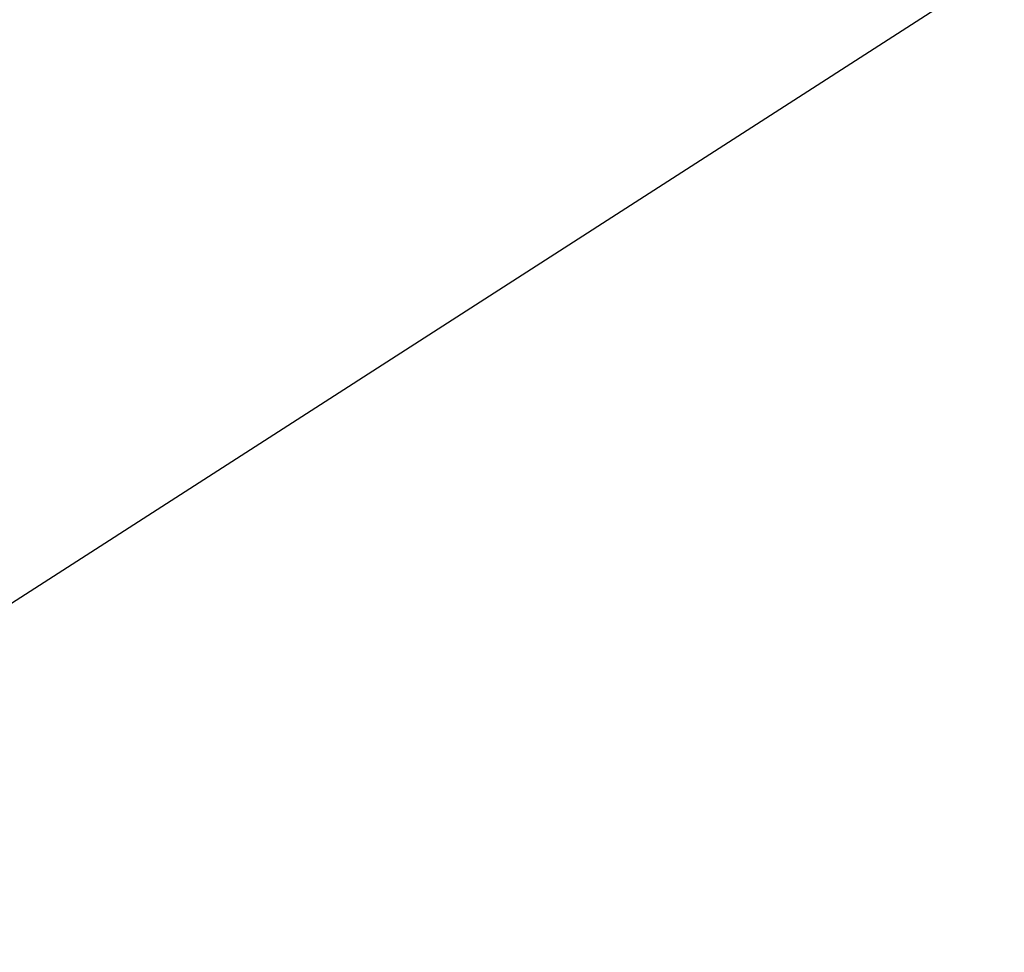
# Model space of a CAD drawing. Extents: x 0 to 363660, y 0 to 4201329.
# Tile 185 of 256: x 360273.7974 to 360273.8446, y 4200440.3209 to 4200440.3656. Entities that reach past the tile are written whole.
import ezdxf

# ---------------------------------------------------------------- set-up
doc = ezdxf.new("R2010")
doc.units = 0
doc.header["$LTSCALE"] = 0.5
doc.header["$MEASUREMENT"] = 0
doc.linetypes.add('CONTI', pattern=[0])
doc.layers.add('GORIZDEFAULT', color=32, linetype='CONTI')

# ---------------------------------------------------------------- blocks, each defined once
blk = doc.blocks.new('gergrgrre')
at = {"layer": 'GORIZDEFAULT', "color": 32}
blk.add_polyline3d([(360273.714626, 4200440.284632, 542.5), (360274.78, 4200440.970001, 542.5), (360276.3, 4200441.949997, 542.5), (360277.71, 4200442.860001, 542.5), (360278.91, 4200443.639999, 542.5), (360281.88, 4200445.830002, 542.5), (360282.01, 4200445.980003, 542.5), (360282.16, 4200446.190002, 542.5), (360282.38, 4200446.480003, 542.5), (360282.67, 4200446.919998, 542.5), (360283.06, 4200447.529999, 542.5), (360283.57, 4200448.360001, 542.5), (360284.23, 4200449.449997, 542.5), (360285.04, 4200450.830002, 542.5), (360285.99, 4200452.449997, 542.5), (360287.04, 4200454.269997, 542.5), (360288.15, 4200456.239998, 542.5), (360289.29, 4200458.300003, 542.5), (360290.42, 4200460.400002, 542.5), (360291.51, 4200462.489998, 542.5), (360292.52, 4200464.519997, 542.5), (360293.46, 4200466.480003, 542.5), (360294.29, 4200468.339996, 542.5), (360295.02, 4200470.099998, 542.5)], dxfattribs=at)
blk.add_polyline3d([(360273.714626, 4200440.284632, 542.5), (360274.78, 4200440.970001, 542.5), (360276.3, 4200441.949997, 542.5), (360277.71, 4200442.860001, 542.5), (360278.91, 4200443.639999, 542.5), (360281.88, 4200445.830002, 542.5), (360282.01, 4200445.980003, 542.5), (360282.16, 4200446.190002, 542.5), (360282.38, 4200446.480003, 542.5), (360282.67, 4200446.919998, 542.5), (360283.06, 4200447.529999, 542.5), (360283.57, 4200448.360001, 542.5), (360284.23, 4200449.449997, 542.5), (360285.04, 4200450.830002, 542.5), (360285.99, 4200452.449997, 542.5), (360287.04, 4200454.269997, 542.5), (360288.15, 4200456.239998, 542.5), (360289.29, 4200458.300003, 542.5), (360290.42, 4200460.400002, 542.5), (360291.51, 4200462.489998, 542.5), (360292.52, 4200464.519997, 542.5), (360293.46, 4200466.480003, 542.5), (360294.29, 4200468.339996, 542.5), (360295.02, 4200470.099998, 542.5)], dxfattribs=at)
blk.add_polyline3d([(360273.714626, 4200440.284632, 542.5), (360274.78, 4200440.970001, 542.5), (360276.3, 4200441.949997, 542.5), (360277.71, 4200442.860001, 542.5), (360278.91, 4200443.639999, 542.5), (360281.88, 4200445.830002, 542.5), (360282.01, 4200445.980003, 542.5), (360282.16, 4200446.190002, 542.5), (360282.38, 4200446.480003, 542.5), (360282.67, 4200446.919998, 542.5), (360283.06, 4200447.529999, 542.5), (360283.57, 4200448.360001, 542.5), (360284.23, 4200449.449997, 542.5), (360285.04, 4200450.830002, 542.5), (360285.99, 4200452.449997, 542.5), (360287.04, 4200454.269997, 542.5), (360288.15, 4200456.239998, 542.5), (360289.29, 4200458.300003, 542.5), (360290.42, 4200460.400002, 542.5), (360291.51, 4200462.489998, 542.5), (360292.52, 4200464.519997, 542.5), (360293.46, 4200466.480003, 542.5), (360294.29, 4200468.339996, 542.5), (360295.02, 4200470.099998, 542.5)], dxfattribs=at)
blk.add_polyline3d([(360273.714626, 4200440.284632, 542.5), (360274.78, 4200440.970001, 542.5), (360276.3, 4200441.949997, 542.5), (360277.71, 4200442.860001, 542.5), (360278.91, 4200443.639999, 542.5), (360281.88, 4200445.830002, 542.5), (360282.01, 4200445.980003, 542.5), (360282.16, 4200446.190002, 542.5), (360282.38, 4200446.480003, 542.5), (360282.67, 4200446.919998, 542.5), (360283.06, 4200447.529999, 542.5), (360283.57, 4200448.360001, 542.5), (360284.23, 4200449.449997, 542.5), (360285.04, 4200450.830002, 542.5), (360285.99, 4200452.449997, 542.5), (360287.04, 4200454.269997, 542.5), (360288.15, 4200456.239998, 542.5), (360289.29, 4200458.300003, 542.5), (360290.42, 4200460.400002, 542.5), (360291.51, 4200462.489998, 542.5), (360292.52, 4200464.519997, 542.5), (360293.46, 4200466.480003, 542.5), (360294.29, 4200468.339996, 542.5), (360295.02, 4200470.099998, 542.5)], dxfattribs=at)
blk.add_polyline3d([(360273.714626, 4200440.284632, 542.5), (360274.78, 4200440.970001, 542.5), (360276.3, 4200441.949997, 542.5), (360277.71, 4200442.860001, 542.5), (360278.91, 4200443.639999, 542.5), (360281.88, 4200445.830002, 542.5), (360282.01, 4200445.980003, 542.5), (360282.16, 4200446.190002, 542.5), (360282.38, 4200446.480003, 542.5), (360282.67, 4200446.919998, 542.5), (360283.06, 4200447.529999, 542.5), (360283.57, 4200448.360001, 542.5), (360284.23, 4200449.449997, 542.5), (360285.04, 4200450.830002, 542.5), (360285.99, 4200452.449997, 542.5), (360287.04, 4200454.269997, 542.5), (360288.15, 4200456.239998, 542.5), (360289.29, 4200458.300003, 542.5), (360290.42, 4200460.400002, 542.5), (360291.51, 4200462.489998, 542.5), (360292.52, 4200464.519997, 542.5), (360293.46, 4200466.480003, 542.5), (360294.29, 4200468.339996, 542.5), (360295.02, 4200470.099998, 542.5)], dxfattribs=at)
blk.add_polyline3d([(360273.714626, 4200440.284632, 542.5), (360274.78, 4200440.970001, 542.5), (360276.3, 4200441.949997, 542.5), (360277.71, 4200442.860001, 542.5), (360278.91, 4200443.639999, 542.5), (360281.88, 4200445.830002, 542.5), (360282.01, 4200445.980003, 542.5), (360282.16, 4200446.190002, 542.5), (360282.38, 4200446.480003, 542.5), (360282.67, 4200446.919998, 542.5), (360283.06, 4200447.529999, 542.5), (360283.57, 4200448.360001, 542.5), (360284.23, 4200449.449997, 542.5), (360285.04, 4200450.830002, 542.5), (360285.99, 4200452.449997, 542.5), (360287.04, 4200454.269997, 542.5), (360288.15, 4200456.239998, 542.5), (360289.29, 4200458.300003, 542.5), (360290.42, 4200460.400002, 542.5), (360291.51, 4200462.489998, 542.5), (360292.52, 4200464.519997, 542.5), (360293.46, 4200466.480003, 542.5), (360294.29, 4200468.339996, 542.5), (360295.02, 4200470.099998, 542.5)], dxfattribs=at)
blk.add_polyline3d([(360273.714626, 4200440.284632, 542.5), (360274.78, 4200440.970001, 542.5), (360276.3, 4200441.949997, 542.5), (360277.71, 4200442.860001, 542.5), (360278.91, 4200443.639999, 542.5), (360281.88, 4200445.830002, 542.5), (360282.01, 4200445.980003, 542.5), (360282.16, 4200446.190002, 542.5), (360282.38, 4200446.480003, 542.5), (360282.67, 4200446.919998, 542.5), (360283.06, 4200447.529999, 542.5), (360283.57, 4200448.360001, 542.5), (360284.23, 4200449.449997, 542.5), (360285.04, 4200450.830002, 542.5), (360285.99, 4200452.449997, 542.5), (360287.04, 4200454.269997, 542.5), (360288.15, 4200456.239998, 542.5), (360289.29, 4200458.300003, 542.5), (360290.42, 4200460.400002, 542.5), (360291.51, 4200462.489998, 542.5), (360292.52, 4200464.519997, 542.5), (360293.46, 4200466.480003, 542.5), (360294.29, 4200468.339996, 542.5), (360295.02, 4200470.099998, 542.5)], dxfattribs=at)
blk.add_polyline3d([(360273.714626, 4200440.284632, 542.5), (360274.78, 4200440.970001, 542.5), (360276.3, 4200441.949997, 542.5), (360277.71, 4200442.860001, 542.5), (360278.91, 4200443.639999, 542.5), (360281.88, 4200445.830002, 542.5), (360282.01, 4200445.980003, 542.5), (360282.16, 4200446.190002, 542.5), (360282.38, 4200446.480003, 542.5), (360282.67, 4200446.919998, 542.5), (360283.06, 4200447.529999, 542.5), (360283.57, 4200448.360001, 542.5), (360284.23, 4200449.449997, 542.5), (360285.04, 4200450.830002, 542.5), (360285.99, 4200452.449997, 542.5), (360287.04, 4200454.269997, 542.5), (360288.15, 4200456.239998, 542.5), (360289.29, 4200458.300003, 542.5), (360290.42, 4200460.400002, 542.5), (360291.51, 4200462.489998, 542.5), (360292.52, 4200464.519997, 542.5), (360293.46, 4200466.480003, 542.5), (360294.29, 4200468.339996, 542.5), (360295.02, 4200470.099998, 542.5)], dxfattribs=at)
blk.add_polyline3d([(360273.714626, 4200440.284632, 542.5), (360274.78, 4200440.970001, 542.5), (360276.3, 4200441.949997, 542.5), (360277.71, 4200442.860001, 542.5), (360278.91, 4200443.639999, 542.5), (360281.88, 4200445.830002, 542.5), (360282.01, 4200445.980003, 542.5), (360282.16, 4200446.190002, 542.5), (360282.38, 4200446.480003, 542.5), (360282.67, 4200446.919998, 542.5), (360283.06, 4200447.529999, 542.5), (360283.57, 4200448.360001, 542.5), (360284.23, 4200449.449997, 542.5), (360285.04, 4200450.830002, 542.5), (360285.99, 4200452.449997, 542.5), (360287.04, 4200454.269997, 542.5), (360288.15, 4200456.239998, 542.5), (360289.29, 4200458.300003, 542.5), (360290.42, 4200460.400002, 542.5), (360291.51, 4200462.489998, 542.5), (360292.52, 4200464.519997, 542.5), (360293.46, 4200466.480003, 542.5), (360294.29, 4200468.339996, 542.5), (360295.02, 4200470.099998, 542.5)], dxfattribs=at)
blk.add_polyline3d([(360273.714626, 4200440.284632, 542.5), (360274.78, 4200440.970001, 542.5), (360276.3, 4200441.949997, 542.5), (360277.71, 4200442.860001, 542.5), (360278.91, 4200443.639999, 542.5), (360281.88, 4200445.830002, 542.5), (360282.01, 4200445.980003, 542.5), (360282.16, 4200446.190002, 542.5), (360282.38, 4200446.480003, 542.5), (360282.67, 4200446.919998, 542.5), (360283.06, 4200447.529999, 542.5), (360283.57, 4200448.360001, 542.5), (360284.23, 4200449.449997, 542.5), (360285.04, 4200450.830002, 542.5), (360285.99, 4200452.449997, 542.5), (360287.04, 4200454.269997, 542.5), (360288.15, 4200456.239998, 542.5), (360289.29, 4200458.300003, 542.5), (360290.42, 4200460.400002, 542.5), (360291.51, 4200462.489998, 542.5), (360292.52, 4200464.519997, 542.5), (360293.46, 4200466.480003, 542.5), (360294.29, 4200468.339996, 542.5), (360295.02, 4200470.099998, 542.5)], dxfattribs=at)
blk.add_polyline3d([(360273.714626, 4200440.284632, 542.5), (360274.78, 4200440.970001, 542.5), (360276.3, 4200441.949997, 542.5), (360277.71, 4200442.860001, 542.5), (360278.91, 4200443.639999, 542.5), (360281.88, 4200445.830002, 542.5), (360282.01, 4200445.980003, 542.5), (360282.16, 4200446.190002, 542.5), (360282.38, 4200446.480003, 542.5), (360282.67, 4200446.919998, 542.5), (360283.06, 4200447.529999, 542.5), (360283.57, 4200448.360001, 542.5), (360284.23, 4200449.449997, 542.5), (360285.04, 4200450.830002, 542.5), (360285.99, 4200452.449997, 542.5), (360287.04, 4200454.269997, 542.5), (360288.15, 4200456.239998, 542.5), (360289.29, 4200458.300003, 542.5), (360290.42, 4200460.400002, 542.5), (360291.51, 4200462.489998, 542.5), (360292.52, 4200464.519997, 542.5), (360293.46, 4200466.480003, 542.5), (360294.29, 4200468.339996, 542.5), (360295.02, 4200470.099998, 542.5)], dxfattribs=at)
blk.add_polyline3d([(360273.714626, 4200440.284632, 542.5), (360274.78, 4200440.970001, 542.5), (360276.3, 4200441.949997, 542.5), (360277.71, 4200442.860001, 542.5), (360278.91, 4200443.639999, 542.5), (360281.88, 4200445.830002, 542.5), (360282.01, 4200445.980003, 542.5), (360282.16, 4200446.190002, 542.5), (360282.38, 4200446.480003, 542.5), (360282.67, 4200446.919998, 542.5), (360283.06, 4200447.529999, 542.5), (360283.57, 4200448.360001, 542.5), (360284.23, 4200449.449997, 542.5), (360285.04, 4200450.830002, 542.5), (360285.99, 4200452.449997, 542.5), (360287.04, 4200454.269997, 542.5), (360288.15, 4200456.239998, 542.5), (360289.29, 4200458.300003, 542.5), (360290.42, 4200460.400002, 542.5), (360291.51, 4200462.489998, 542.5), (360292.52, 4200464.519997, 542.5), (360293.46, 4200466.480003, 542.5), (360294.29, 4200468.339996, 542.5), (360295.02, 4200470.099998, 542.5)], dxfattribs=at)
blk.add_polyline3d([(360273.714626, 4200440.284632, 542.5), (360274.78, 4200440.970001, 542.5), (360276.3, 4200441.949997, 542.5), (360277.71, 4200442.860001, 542.5), (360278.91, 4200443.639999, 542.5), (360281.88, 4200445.830002, 542.5), (360282.01, 4200445.980003, 542.5), (360282.16, 4200446.190002, 542.5), (360282.38, 4200446.480003, 542.5), (360282.67, 4200446.919998, 542.5), (360283.06, 4200447.529999, 542.5), (360283.57, 4200448.360001, 542.5), (360284.23, 4200449.449997, 542.5), (360285.04, 4200450.830002, 542.5), (360285.99, 4200452.449997, 542.5), (360287.04, 4200454.269997, 542.5), (360288.15, 4200456.239998, 542.5), (360289.29, 4200458.300003, 542.5), (360290.42, 4200460.400002, 542.5), (360291.51, 4200462.489998, 542.5), (360292.52, 4200464.519997, 542.5), (360293.46, 4200466.480003, 542.5), (360294.29, 4200468.339996, 542.5), (360295.02, 4200470.099998, 542.5)], dxfattribs=at)
blk.add_polyline3d([(360273.714626, 4200440.284632, 542.5), (360274.78, 4200440.970001, 542.5), (360276.3, 4200441.949997, 542.5), (360277.71, 4200442.860001, 542.5), (360278.91, 4200443.639999, 542.5), (360281.88, 4200445.830002, 542.5), (360282.01, 4200445.980003, 542.5), (360282.16, 4200446.190002, 542.5), (360282.38, 4200446.480003, 542.5), (360282.67, 4200446.919998, 542.5), (360283.06, 4200447.529999, 542.5), (360283.57, 4200448.360001, 542.5), (360284.23, 4200449.449997, 542.5), (360285.04, 4200450.830002, 542.5), (360285.99, 4200452.449997, 542.5), (360287.04, 4200454.269997, 542.5), (360288.15, 4200456.239998, 542.5), (360289.29, 4200458.300003, 542.5), (360290.42, 4200460.400002, 542.5), (360291.51, 4200462.489998, 542.5), (360292.52, 4200464.519997, 542.5), (360293.46, 4200466.480003, 542.5), (360294.29, 4200468.339996, 542.5), (360295.02, 4200470.099998, 542.5)], dxfattribs=at)
blk.add_polyline3d([(360273.714626, 4200440.284632, 542.5), (360274.78, 4200440.970001, 542.5), (360276.3, 4200441.949997, 542.5), (360277.71, 4200442.860001, 542.5), (360278.91, 4200443.639999, 542.5), (360281.88, 4200445.830002, 542.5), (360282.01, 4200445.980003, 542.5), (360282.16, 4200446.190002, 542.5), (360282.38, 4200446.480003, 542.5), (360282.67, 4200446.919998, 542.5), (360283.06, 4200447.529999, 542.5), (360283.57, 4200448.360001, 542.5), (360284.23, 4200449.449997, 542.5), (360285.04, 4200450.830002, 542.5), (360285.99, 4200452.449997, 542.5), (360287.04, 4200454.269997, 542.5), (360288.15, 4200456.239998, 542.5), (360289.29, 4200458.300003, 542.5), (360290.42, 4200460.400002, 542.5), (360291.51, 4200462.489998, 542.5), (360292.52, 4200464.519997, 542.5), (360293.46, 4200466.480003, 542.5), (360294.29, 4200468.339996, 542.5), (360295.02, 4200470.099998, 542.5)], dxfattribs=at)
blk.add_polyline3d([(360273.714626, 4200440.284632, 542.5), (360274.78, 4200440.970001, 542.5), (360276.3, 4200441.949997, 542.5), (360277.71, 4200442.860001, 542.5), (360278.91, 4200443.639999, 542.5), (360281.88, 4200445.830002, 542.5), (360282.01, 4200445.980003, 542.5), (360282.16, 4200446.190002, 542.5), (360282.38, 4200446.480003, 542.5), (360282.67, 4200446.919998, 542.5), (360283.06, 4200447.529999, 542.5), (360283.57, 4200448.360001, 542.5), (360284.23, 4200449.449997, 542.5), (360285.04, 4200450.830002, 542.5), (360285.99, 4200452.449997, 542.5), (360287.04, 4200454.269997, 542.5), (360288.15, 4200456.239998, 542.5), (360289.29, 4200458.300003, 542.5), (360290.42, 4200460.400002, 542.5), (360291.51, 4200462.489998, 542.5), (360292.52, 4200464.519997, 542.5), (360293.46, 4200466.480003, 542.5), (360294.29, 4200468.339996, 542.5), (360295.02, 4200470.099998, 542.5)], dxfattribs=at)
blk.add_polyline3d([(360273.714626, 4200440.284632, 542.5), (360274.78, 4200440.970001, 542.5), (360276.3, 4200441.949997, 542.5), (360277.71, 4200442.860001, 542.5), (360278.91, 4200443.639999, 542.5), (360281.88, 4200445.830002, 542.5), (360282.01, 4200445.980003, 542.5), (360282.16, 4200446.190002, 542.5), (360282.38, 4200446.480003, 542.5), (360282.67, 4200446.919998, 542.5), (360283.06, 4200447.529999, 542.5), (360283.57, 4200448.360001, 542.5), (360284.23, 4200449.449997, 542.5), (360285.04, 4200450.830002, 542.5), (360285.99, 4200452.449997, 542.5), (360287.04, 4200454.269997, 542.5), (360288.15, 4200456.239998, 542.5), (360289.29, 4200458.300003, 542.5), (360290.42, 4200460.400002, 542.5), (360291.51, 4200462.489998, 542.5), (360292.52, 4200464.519997, 542.5), (360293.46, 4200466.480003, 542.5), (360294.29, 4200468.339996, 542.5), (360295.02, 4200470.099998, 542.5)], dxfattribs=at)
blk.add_polyline3d([(360273.714626, 4200440.284632, 542.5), (360274.78, 4200440.970001, 542.5), (360276.3, 4200441.949997, 542.5), (360277.71, 4200442.860001, 542.5), (360278.91, 4200443.639999, 542.5), (360281.88, 4200445.830002, 542.5), (360282.01, 4200445.980003, 542.5), (360282.16, 4200446.190002, 542.5), (360282.38, 4200446.480003, 542.5), (360282.67, 4200446.919998, 542.5), (360283.06, 4200447.529999, 542.5), (360283.57, 4200448.360001, 542.5), (360284.23, 4200449.449997, 542.5), (360285.04, 4200450.830002, 542.5), (360285.99, 4200452.449997, 542.5), (360287.04, 4200454.269997, 542.5), (360288.15, 4200456.239998, 542.5), (360289.29, 4200458.300003, 542.5), (360290.42, 4200460.400002, 542.5), (360291.51, 4200462.489998, 542.5), (360292.52, 4200464.519997, 542.5), (360293.46, 4200466.480003, 542.5), (360294.29, 4200468.339996, 542.5), (360295.02, 4200470.099998, 542.5)], dxfattribs=at)
blk.add_polyline3d([(360273.714626, 4200440.284632, 542.5), (360274.78, 4200440.970001, 542.5), (360276.3, 4200441.949997, 542.5), (360277.71, 4200442.860001, 542.5), (360278.91, 4200443.639999, 542.5), (360281.88, 4200445.830002, 542.5), (360282.01, 4200445.980003, 542.5), (360282.16, 4200446.190002, 542.5), (360282.38, 4200446.480003, 542.5), (360282.67, 4200446.919998, 542.5), (360283.06, 4200447.529999, 542.5), (360283.57, 4200448.360001, 542.5), (360284.23, 4200449.449997, 542.5), (360285.04, 4200450.830002, 542.5), (360285.99, 4200452.449997, 542.5), (360287.04, 4200454.269997, 542.5), (360288.15, 4200456.239998, 542.5), (360289.29, 4200458.300003, 542.5), (360290.42, 4200460.400002, 542.5), (360291.51, 4200462.489998, 542.5), (360292.52, 4200464.519997, 542.5), (360293.46, 4200466.480003, 542.5), (360294.29, 4200468.339996, 542.5), (360295.02, 4200470.099998, 542.5)], dxfattribs=at)
blk.add_polyline3d([(360273.714626, 4200440.284632, 542.5), (360274.78, 4200440.970001, 542.5), (360276.3, 4200441.949997, 542.5), (360277.71, 4200442.860001, 542.5), (360278.91, 4200443.639999, 542.5), (360281.88, 4200445.830002, 542.5), (360282.01, 4200445.980003, 542.5), (360282.16, 4200446.190002, 542.5), (360282.38, 4200446.480003, 542.5), (360282.67, 4200446.919998, 542.5), (360283.06, 4200447.529999, 542.5), (360283.57, 4200448.360001, 542.5), (360284.23, 4200449.449997, 542.5), (360285.04, 4200450.830002, 542.5), (360285.99, 4200452.449997, 542.5), (360287.04, 4200454.269997, 542.5), (360288.15, 4200456.239998, 542.5), (360289.29, 4200458.300003, 542.5), (360290.42, 4200460.400002, 542.5), (360291.51, 4200462.489998, 542.5), (360292.52, 4200464.519997, 542.5), (360293.46, 4200466.480003, 542.5), (360294.29, 4200468.339996, 542.5), (360295.02, 4200470.099998, 542.5)], dxfattribs=at)
blk.add_polyline3d([(360273.714626, 4200440.284632, 542.5), (360274.78, 4200440.970001, 542.5), (360276.3, 4200441.949997, 542.5), (360277.71, 4200442.860001, 542.5), (360278.91, 4200443.639999, 542.5), (360281.88, 4200445.830002, 542.5), (360282.01, 4200445.980003, 542.5), (360282.16, 4200446.190002, 542.5), (360282.38, 4200446.480003, 542.5), (360282.67, 4200446.919998, 542.5), (360283.06, 4200447.529999, 542.5), (360283.57, 4200448.360001, 542.5), (360284.23, 4200449.449997, 542.5), (360285.04, 4200450.830002, 542.5), (360285.99, 4200452.449997, 542.5), (360287.04, 4200454.269997, 542.5), (360288.15, 4200456.239998, 542.5), (360289.29, 4200458.300003, 542.5), (360290.42, 4200460.400002, 542.5), (360291.51, 4200462.489998, 542.5), (360292.52, 4200464.519997, 542.5), (360293.46, 4200466.480003, 542.5), (360294.29, 4200468.339996, 542.5), (360295.02, 4200470.099998, 542.5)], dxfattribs=at)
blk.add_polyline3d([(360273.714626, 4200440.284632, 542.5), (360274.78, 4200440.970001, 542.5), (360276.3, 4200441.949997, 542.5), (360277.71, 4200442.860001, 542.5), (360278.91, 4200443.639999, 542.5), (360281.88, 4200445.830002, 542.5), (360282.01, 4200445.980003, 542.5), (360282.16, 4200446.190002, 542.5), (360282.38, 4200446.480003, 542.5), (360282.67, 4200446.919998, 542.5), (360283.06, 4200447.529999, 542.5), (360283.57, 4200448.360001, 542.5), (360284.23, 4200449.449997, 542.5), (360285.04, 4200450.830002, 542.5), (360285.99, 4200452.449997, 542.5), (360287.04, 4200454.269997, 542.5), (360288.15, 4200456.239998, 542.5), (360289.29, 4200458.300003, 542.5), (360290.42, 4200460.400002, 542.5), (360291.51, 4200462.489998, 542.5), (360292.52, 4200464.519997, 542.5), (360293.46, 4200466.480003, 542.5), (360294.29, 4200468.339996, 542.5), (360295.02, 4200470.099998, 542.5)], dxfattribs=at)
blk.add_polyline3d([(360273.714626, 4200440.284632, 542.5), (360274.78, 4200440.970001, 542.5), (360276.3, 4200441.949997, 542.5), (360277.71, 4200442.860001, 542.5), (360278.91, 4200443.639999, 542.5), (360281.88, 4200445.830002, 542.5), (360282.01, 4200445.980003, 542.5), (360282.16, 4200446.190002, 542.5), (360282.38, 4200446.480003, 542.5), (360282.67, 4200446.919998, 542.5), (360283.06, 4200447.529999, 542.5), (360283.57, 4200448.360001, 542.5), (360284.23, 4200449.449997, 542.5), (360285.04, 4200450.830002, 542.5), (360285.99, 4200452.449997, 542.5), (360287.04, 4200454.269997, 542.5), (360288.15, 4200456.239998, 542.5), (360289.29, 4200458.300003, 542.5), (360290.42, 4200460.400002, 542.5), (360291.51, 4200462.489998, 542.5), (360292.52, 4200464.519997, 542.5), (360293.46, 4200466.480003, 542.5), (360294.29, 4200468.339996, 542.5), (360295.02, 4200470.099998, 542.5)], dxfattribs=at)
blk.add_polyline3d([(360273.714626, 4200440.284632, 542.5), (360274.78, 4200440.970001, 542.5), (360276.3, 4200441.949997, 542.5), (360277.71, 4200442.860001, 542.5), (360278.91, 4200443.639999, 542.5), (360281.88, 4200445.830002, 542.5), (360282.01, 4200445.980003, 542.5), (360282.16, 4200446.190002, 542.5), (360282.38, 4200446.480003, 542.5), (360282.67, 4200446.919998, 542.5), (360283.06, 4200447.529999, 542.5), (360283.57, 4200448.360001, 542.5), (360284.23, 4200449.449997, 542.5), (360285.04, 4200450.830002, 542.5), (360285.99, 4200452.449997, 542.5), (360287.04, 4200454.269997, 542.5), (360288.15, 4200456.239998, 542.5), (360289.29, 4200458.300003, 542.5), (360290.42, 4200460.400002, 542.5), (360291.51, 4200462.489998, 542.5), (360292.52, 4200464.519997, 542.5), (360293.46, 4200466.480003, 542.5), (360294.29, 4200468.339996, 542.5), (360295.02, 4200470.099998, 542.5)], dxfattribs=at)
blk.add_polyline3d([(360273.714626, 4200440.284632, 542.5), (360274.78, 4200440.970001, 542.5), (360276.3, 4200441.949997, 542.5), (360277.71, 4200442.860001, 542.5), (360278.91, 4200443.639999, 542.5), (360281.88, 4200445.830002, 542.5), (360282.01, 4200445.980003, 542.5), (360282.16, 4200446.190002, 542.5), (360282.38, 4200446.480003, 542.5), (360282.67, 4200446.919998, 542.5), (360283.06, 4200447.529999, 542.5), (360283.57, 4200448.360001, 542.5), (360284.23, 4200449.449997, 542.5), (360285.04, 4200450.830002, 542.5), (360285.99, 4200452.449997, 542.5), (360287.04, 4200454.269997, 542.5), (360288.15, 4200456.239998, 542.5), (360289.29, 4200458.300003, 542.5), (360290.42, 4200460.400002, 542.5), (360291.51, 4200462.489998, 542.5), (360292.52, 4200464.519997, 542.5), (360293.46, 4200466.480003, 542.5), (360294.29, 4200468.339996, 542.5), (360295.02, 4200470.099998, 542.5)], dxfattribs=at)
blk.add_polyline3d([(360273.714626, 4200440.284632, 542.5), (360274.78, 4200440.970001, 542.5), (360276.3, 4200441.949997, 542.5), (360277.71, 4200442.860001, 542.5), (360278.91, 4200443.639999, 542.5), (360281.88, 4200445.830002, 542.5), (360282.01, 4200445.980003, 542.5), (360282.16, 4200446.190002, 542.5), (360282.38, 4200446.480003, 542.5), (360282.67, 4200446.919998, 542.5), (360283.06, 4200447.529999, 542.5), (360283.57, 4200448.360001, 542.5), (360284.23, 4200449.449997, 542.5), (360285.04, 4200450.830002, 542.5), (360285.99, 4200452.449997, 542.5), (360287.04, 4200454.269997, 542.5), (360288.15, 4200456.239998, 542.5), (360289.29, 4200458.300003, 542.5), (360290.42, 4200460.400002, 542.5), (360291.51, 4200462.489998, 542.5), (360292.52, 4200464.519997, 542.5), (360293.46, 4200466.480003, 542.5), (360294.29, 4200468.339996, 542.5), (360295.02, 4200470.099998, 542.5)], dxfattribs=at)
blk.add_polyline3d([(360273.714626, 4200440.284632, 542.5), (360274.78, 4200440.970001, 542.5), (360276.3, 4200441.949997, 542.5), (360277.71, 4200442.860001, 542.5), (360278.91, 4200443.639999, 542.5), (360281.88, 4200445.830002, 542.5), (360282.01, 4200445.980003, 542.5), (360282.16, 4200446.190002, 542.5), (360282.38, 4200446.480003, 542.5), (360282.67, 4200446.919998, 542.5), (360283.06, 4200447.529999, 542.5), (360283.57, 4200448.360001, 542.5), (360284.23, 4200449.449997, 542.5), (360285.04, 4200450.830002, 542.5), (360285.99, 4200452.449997, 542.5), (360287.04, 4200454.269997, 542.5), (360288.15, 4200456.239998, 542.5), (360289.29, 4200458.300003, 542.5), (360290.42, 4200460.400002, 542.5), (360291.51, 4200462.489998, 542.5), (360292.52, 4200464.519997, 542.5), (360293.46, 4200466.480003, 542.5), (360294.29, 4200468.339996, 542.5), (360295.02, 4200470.099998, 542.5)], dxfattribs=at)
blk.add_polyline3d([(360273.714626, 4200440.284632, 542.5), (360274.78, 4200440.970001, 542.5), (360276.3, 4200441.949997, 542.5), (360277.71, 4200442.860001, 542.5), (360278.91, 4200443.639999, 542.5), (360281.88, 4200445.830002, 542.5), (360282.01, 4200445.980003, 542.5), (360282.16, 4200446.190002, 542.5), (360282.38, 4200446.480003, 542.5), (360282.67, 4200446.919998, 542.5), (360283.06, 4200447.529999, 542.5), (360283.57, 4200448.360001, 542.5), (360284.23, 4200449.449997, 542.5), (360285.04, 4200450.830002, 542.5), (360285.99, 4200452.449997, 542.5), (360287.04, 4200454.269997, 542.5), (360288.15, 4200456.239998, 542.5), (360289.29, 4200458.300003, 542.5), (360290.42, 4200460.400002, 542.5), (360291.51, 4200462.489998, 542.5), (360292.52, 4200464.519997, 542.5), (360293.46, 4200466.480003, 542.5), (360294.29, 4200468.339996, 542.5), (360295.02, 4200470.099998, 542.5)], dxfattribs=at)
blk.add_polyline3d([(360273.714626, 4200440.284632, 542.5), (360274.78, 4200440.970001, 542.5), (360276.3, 4200441.949997, 542.5), (360277.71, 4200442.860001, 542.5), (360278.91, 4200443.639999, 542.5), (360281.88, 4200445.830002, 542.5), (360282.01, 4200445.980003, 542.5), (360282.16, 4200446.190002, 542.5), (360282.38, 4200446.480003, 542.5), (360282.67, 4200446.919998, 542.5), (360283.06, 4200447.529999, 542.5), (360283.57, 4200448.360001, 542.5), (360284.23, 4200449.449997, 542.5), (360285.04, 4200450.830002, 542.5), (360285.99, 4200452.449997, 542.5), (360287.04, 4200454.269997, 542.5), (360288.15, 4200456.239998, 542.5), (360289.29, 4200458.300003, 542.5), (360290.42, 4200460.400002, 542.5), (360291.51, 4200462.489998, 542.5), (360292.52, 4200464.519997, 542.5), (360293.46, 4200466.480003, 542.5), (360294.29, 4200468.339996, 542.5), (360295.02, 4200470.099998, 542.5)], dxfattribs=at)
blk.add_polyline3d([(360273.714626, 4200440.284632, 542.5), (360274.78, 4200440.970001, 542.5), (360276.3, 4200441.949997, 542.5), (360277.71, 4200442.860001, 542.5), (360278.91, 4200443.639999, 542.5), (360281.88, 4200445.830002, 542.5), (360282.01, 4200445.980003, 542.5), (360282.16, 4200446.190002, 542.5), (360282.38, 4200446.480003, 542.5), (360282.67, 4200446.919998, 542.5), (360283.06, 4200447.529999, 542.5), (360283.57, 4200448.360001, 542.5), (360284.23, 4200449.449997, 542.5), (360285.04, 4200450.830002, 542.5), (360285.99, 4200452.449997, 542.5), (360287.04, 4200454.269997, 542.5), (360288.15, 4200456.239998, 542.5), (360289.29, 4200458.300003, 542.5), (360290.42, 4200460.400002, 542.5), (360291.51, 4200462.489998, 542.5), (360292.52, 4200464.519997, 542.5), (360293.46, 4200466.480003, 542.5), (360294.29, 4200468.339996, 542.5), (360295.02, 4200470.099998, 542.5)], dxfattribs=at)
blk.add_polyline3d([(360273.714626, 4200440.284632, 542.5), (360274.78, 4200440.970001, 542.5), (360276.3, 4200441.949997, 542.5), (360277.71, 4200442.860001, 542.5), (360278.91, 4200443.639999, 542.5), (360281.88, 4200445.830002, 542.5), (360282.01, 4200445.980003, 542.5), (360282.16, 4200446.190002, 542.5), (360282.38, 4200446.480003, 542.5), (360282.67, 4200446.919998, 542.5), (360283.06, 4200447.529999, 542.5), (360283.57, 4200448.360001, 542.5), (360284.23, 4200449.449997, 542.5), (360285.04, 4200450.830002, 542.5), (360285.99, 4200452.449997, 542.5), (360287.04, 4200454.269997, 542.5), (360288.15, 4200456.239998, 542.5), (360289.29, 4200458.300003, 542.5), (360290.42, 4200460.400002, 542.5), (360291.51, 4200462.489998, 542.5), (360292.52, 4200464.519997, 542.5), (360293.46, 4200466.480003, 542.5), (360294.29, 4200468.339996, 542.5), (360295.02, 4200470.099998, 542.5)], dxfattribs=at)
blk.add_polyline3d([(360273.714626, 4200440.284632, 542.5), (360274.78, 4200440.970001, 542.5), (360276.3, 4200441.949997, 542.5), (360277.71, 4200442.860001, 542.5), (360278.91, 4200443.639999, 542.5), (360281.88, 4200445.830002, 542.5), (360282.01, 4200445.980003, 542.5), (360282.16, 4200446.190002, 542.5), (360282.38, 4200446.480003, 542.5), (360282.67, 4200446.919998, 542.5), (360283.06, 4200447.529999, 542.5), (360283.57, 4200448.360001, 542.5), (360284.23, 4200449.449997, 542.5), (360285.04, 4200450.830002, 542.5), (360285.99, 4200452.449997, 542.5), (360287.04, 4200454.269997, 542.5), (360288.15, 4200456.239998, 542.5), (360289.29, 4200458.300003, 542.5), (360290.42, 4200460.400002, 542.5), (360291.51, 4200462.489998, 542.5), (360292.52, 4200464.519997, 542.5), (360293.46, 4200466.480003, 542.5), (360294.29, 4200468.339996, 542.5), (360295.02, 4200470.099998, 542.5)], dxfattribs=at)
blk.add_polyline3d([(360273.714626, 4200440.284632, 542.5), (360274.78, 4200440.970001, 542.5), (360276.3, 4200441.949997, 542.5), (360277.71, 4200442.860001, 542.5), (360278.91, 4200443.639999, 542.5), (360281.88, 4200445.830002, 542.5), (360282.01, 4200445.980003, 542.5), (360282.16, 4200446.190002, 542.5), (360282.38, 4200446.480003, 542.5), (360282.67, 4200446.919998, 542.5), (360283.06, 4200447.529999, 542.5), (360283.57, 4200448.360001, 542.5), (360284.23, 4200449.449997, 542.5), (360285.04, 4200450.830002, 542.5), (360285.99, 4200452.449997, 542.5), (360287.04, 4200454.269997, 542.5), (360288.15, 4200456.239998, 542.5), (360289.29, 4200458.300003, 542.5), (360290.42, 4200460.400002, 542.5), (360291.51, 4200462.489998, 542.5), (360292.52, 4200464.519997, 542.5), (360293.46, 4200466.480003, 542.5), (360294.29, 4200468.339996, 542.5), (360295.02, 4200470.099998, 542.5)], dxfattribs=at)
blk.add_polyline3d([(360273.714626, 4200440.284632, 542.5), (360274.78, 4200440.970001, 542.5), (360276.3, 4200441.949997, 542.5), (360277.71, 4200442.860001, 542.5), (360278.91, 4200443.639999, 542.5), (360281.88, 4200445.830002, 542.5), (360282.01, 4200445.980003, 542.5), (360282.16, 4200446.190002, 542.5), (360282.38, 4200446.480003, 542.5), (360282.67, 4200446.919998, 542.5), (360283.06, 4200447.529999, 542.5), (360283.57, 4200448.360001, 542.5), (360284.23, 4200449.449997, 542.5), (360285.04, 4200450.830002, 542.5), (360285.99, 4200452.449997, 542.5), (360287.04, 4200454.269997, 542.5), (360288.15, 4200456.239998, 542.5), (360289.29, 4200458.300003, 542.5), (360290.42, 4200460.400002, 542.5), (360291.51, 4200462.489998, 542.5), (360292.52, 4200464.519997, 542.5), (360293.46, 4200466.480003, 542.5), (360294.29, 4200468.339996, 542.5), (360295.02, 4200470.099998, 542.5)], dxfattribs=at)
blk.add_polyline3d([(360273.714626, 4200440.284632, 542.5), (360274.78, 4200440.970001, 542.5), (360276.3, 4200441.949997, 542.5), (360277.71, 4200442.860001, 542.5), (360278.91, 4200443.639999, 542.5), (360281.88, 4200445.830002, 542.5), (360282.01, 4200445.980003, 542.5), (360282.16, 4200446.190002, 542.5), (360282.38, 4200446.480003, 542.5), (360282.67, 4200446.919998, 542.5), (360283.06, 4200447.529999, 542.5), (360283.57, 4200448.360001, 542.5), (360284.23, 4200449.449997, 542.5), (360285.04, 4200450.830002, 542.5), (360285.99, 4200452.449997, 542.5), (360287.04, 4200454.269997, 542.5), (360288.15, 4200456.239998, 542.5), (360289.29, 4200458.300003, 542.5), (360290.42, 4200460.400002, 542.5), (360291.51, 4200462.489998, 542.5), (360292.52, 4200464.519997, 542.5), (360293.46, 4200466.480003, 542.5), (360294.29, 4200468.339996, 542.5), (360295.02, 4200470.099998, 542.5)], dxfattribs=at)
blk.add_polyline3d([(360273.714626, 4200440.284632, 542.5), (360274.78, 4200440.970001, 542.5), (360276.3, 4200441.949997, 542.5), (360277.71, 4200442.860001, 542.5), (360278.91, 4200443.639999, 542.5), (360281.88, 4200445.830002, 542.5), (360282.01, 4200445.980003, 542.5), (360282.16, 4200446.190002, 542.5), (360282.38, 4200446.480003, 542.5), (360282.67, 4200446.919998, 542.5), (360283.06, 4200447.529999, 542.5), (360283.57, 4200448.360001, 542.5), (360284.23, 4200449.449997, 542.5), (360285.04, 4200450.830002, 542.5), (360285.99, 4200452.449997, 542.5), (360287.04, 4200454.269997, 542.5), (360288.15, 4200456.239998, 542.5), (360289.29, 4200458.300003, 542.5), (360290.42, 4200460.400002, 542.5), (360291.51, 4200462.489998, 542.5), (360292.52, 4200464.519997, 542.5), (360293.46, 4200466.480003, 542.5), (360294.29, 4200468.339996, 542.5), (360295.02, 4200470.099998, 542.5)], dxfattribs=at)
blk.add_polyline3d([(360273.714626, 4200440.284632, 542.5), (360274.78, 4200440.970001, 542.5), (360276.3, 4200441.949997, 542.5), (360277.71, 4200442.860001, 542.5), (360278.91, 4200443.639999, 542.5), (360281.88, 4200445.830002, 542.5), (360282.01, 4200445.980003, 542.5), (360282.16, 4200446.190002, 542.5), (360282.38, 4200446.480003, 542.5), (360282.67, 4200446.919998, 542.5), (360283.06, 4200447.529999, 542.5), (360283.57, 4200448.360001, 542.5), (360284.23, 4200449.449997, 542.5), (360285.04, 4200450.830002, 542.5), (360285.99, 4200452.449997, 542.5), (360287.04, 4200454.269997, 542.5), (360288.15, 4200456.239998, 542.5), (360289.29, 4200458.300003, 542.5), (360290.42, 4200460.400002, 542.5), (360291.51, 4200462.489998, 542.5), (360292.52, 4200464.519997, 542.5), (360293.46, 4200466.480003, 542.5), (360294.29, 4200468.339996, 542.5), (360295.02, 4200470.099998, 542.5)], dxfattribs=at)
blk.add_polyline3d([(360273.714626, 4200440.284632, 542.5), (360274.78, 4200440.970001, 542.5), (360276.3, 4200441.949997, 542.5), (360277.71, 4200442.860001, 542.5), (360278.91, 4200443.639999, 542.5), (360281.88, 4200445.830002, 542.5), (360282.01, 4200445.980003, 542.5), (360282.16, 4200446.190002, 542.5), (360282.38, 4200446.480003, 542.5), (360282.67, 4200446.919998, 542.5), (360283.06, 4200447.529999, 542.5), (360283.57, 4200448.360001, 542.5), (360284.23, 4200449.449997, 542.5), (360285.04, 4200450.830002, 542.5), (360285.99, 4200452.449997, 542.5), (360287.04, 4200454.269997, 542.5), (360288.15, 4200456.239998, 542.5), (360289.29, 4200458.300003, 542.5), (360290.42, 4200460.400002, 542.5), (360291.51, 4200462.489998, 542.5), (360292.52, 4200464.519997, 542.5), (360293.46, 4200466.480003, 542.5), (360294.29, 4200468.339996, 542.5), (360295.02, 4200470.099998, 542.5)], dxfattribs=at)
blk.add_polyline3d([(360273.714626, 4200440.284632, 542.5), (360274.78, 4200440.970001, 542.5), (360276.3, 4200441.949997, 542.5), (360277.71, 4200442.860001, 542.5), (360278.91, 4200443.639999, 542.5), (360281.88, 4200445.830002, 542.5), (360282.01, 4200445.980003, 542.5), (360282.16, 4200446.190002, 542.5), (360282.38, 4200446.480003, 542.5), (360282.67, 4200446.919998, 542.5), (360283.06, 4200447.529999, 542.5), (360283.57, 4200448.360001, 542.5), (360284.23, 4200449.449997, 542.5), (360285.04, 4200450.830002, 542.5), (360285.99, 4200452.449997, 542.5), (360287.04, 4200454.269997, 542.5), (360288.15, 4200456.239998, 542.5), (360289.29, 4200458.300003, 542.5), (360290.42, 4200460.400002, 542.5), (360291.51, 4200462.489998, 542.5), (360292.52, 4200464.519997, 542.5), (360293.46, 4200466.480003, 542.5), (360294.29, 4200468.339996, 542.5), (360295.02, 4200470.099998, 542.5)], dxfattribs=at)
blk.add_polyline3d([(360273.714626, 4200440.284632, 542.5), (360274.78, 4200440.970001, 542.5), (360276.3, 4200441.949997, 542.5), (360277.71, 4200442.860001, 542.5), (360278.91, 4200443.639999, 542.5), (360281.88, 4200445.830002, 542.5), (360282.01, 4200445.980003, 542.5), (360282.16, 4200446.190002, 542.5), (360282.38, 4200446.480003, 542.5), (360282.67, 4200446.919998, 542.5), (360283.06, 4200447.529999, 542.5), (360283.57, 4200448.360001, 542.5), (360284.23, 4200449.449997, 542.5), (360285.04, 4200450.830002, 542.5), (360285.99, 4200452.449997, 542.5), (360287.04, 4200454.269997, 542.5), (360288.15, 4200456.239998, 542.5), (360289.29, 4200458.300003, 542.5), (360290.42, 4200460.400002, 542.5), (360291.51, 4200462.489998, 542.5), (360292.52, 4200464.519997, 542.5), (360293.46, 4200466.480003, 542.5), (360294.29, 4200468.339996, 542.5), (360295.02, 4200470.099998, 542.5)], dxfattribs=at)
blk.add_polyline3d([(360273.714626, 4200440.284632, 542.5), (360274.78, 4200440.970001, 542.5), (360276.3, 4200441.949997, 542.5), (360277.71, 4200442.860001, 542.5), (360278.91, 4200443.639999, 542.5), (360281.88, 4200445.830002, 542.5), (360282.01, 4200445.980003, 542.5), (360282.16, 4200446.190002, 542.5), (360282.38, 4200446.480003, 542.5), (360282.67, 4200446.919998, 542.5), (360283.06, 4200447.529999, 542.5), (360283.57, 4200448.360001, 542.5), (360284.23, 4200449.449997, 542.5), (360285.04, 4200450.830002, 542.5), (360285.99, 4200452.449997, 542.5), (360287.04, 4200454.269997, 542.5), (360288.15, 4200456.239998, 542.5), (360289.29, 4200458.300003, 542.5), (360290.42, 4200460.400002, 542.5), (360291.51, 4200462.489998, 542.5), (360292.52, 4200464.519997, 542.5), (360293.46, 4200466.480003, 542.5), (360294.29, 4200468.339996, 542.5), (360295.02, 4200470.099998, 542.5)], dxfattribs=at)
blk.add_polyline3d([(360273.714626, 4200440.284632, 542.5), (360274.78, 4200440.970001, 542.5), (360276.3, 4200441.949997, 542.5), (360277.71, 4200442.860001, 542.5), (360278.91, 4200443.639999, 542.5), (360281.88, 4200445.830002, 542.5), (360282.01, 4200445.980003, 542.5), (360282.16, 4200446.190002, 542.5), (360282.38, 4200446.480003, 542.5), (360282.67, 4200446.919998, 542.5), (360283.06, 4200447.529999, 542.5), (360283.57, 4200448.360001, 542.5), (360284.23, 4200449.449997, 542.5), (360285.04, 4200450.830002, 542.5), (360285.99, 4200452.449997, 542.5), (360287.04, 4200454.269997, 542.5), (360288.15, 4200456.239998, 542.5), (360289.29, 4200458.300003, 542.5), (360290.42, 4200460.400002, 542.5), (360291.51, 4200462.489998, 542.5), (360292.52, 4200464.519997, 542.5), (360293.46, 4200466.480003, 542.5), (360294.29, 4200468.339996, 542.5), (360295.02, 4200470.099998, 542.5)], dxfattribs=at)
blk.add_polyline3d([(360273.714626, 4200440.284632, 542.5), (360274.78, 4200440.970001, 542.5), (360276.3, 4200441.949997, 542.5), (360277.71, 4200442.860001, 542.5), (360278.91, 4200443.639999, 542.5), (360281.88, 4200445.830002, 542.5), (360282.01, 4200445.980003, 542.5), (360282.16, 4200446.190002, 542.5), (360282.38, 4200446.480003, 542.5), (360282.67, 4200446.919998, 542.5), (360283.06, 4200447.529999, 542.5), (360283.57, 4200448.360001, 542.5), (360284.23, 4200449.449997, 542.5), (360285.04, 4200450.830002, 542.5), (360285.99, 4200452.449997, 542.5), (360287.04, 4200454.269997, 542.5), (360288.15, 4200456.239998, 542.5), (360289.29, 4200458.300003, 542.5), (360290.42, 4200460.400002, 542.5), (360291.51, 4200462.489998, 542.5), (360292.52, 4200464.519997, 542.5), (360293.46, 4200466.480003, 542.5), (360294.29, 4200468.339996, 542.5), (360295.02, 4200470.099998, 542.5)], dxfattribs=at)
blk.add_polyline3d([(360273.714626, 4200440.284632, 542.5), (360274.78, 4200440.970001, 542.5), (360276.3, 4200441.949997, 542.5), (360277.71, 4200442.860001, 542.5), (360278.91, 4200443.639999, 542.5), (360281.88, 4200445.830002, 542.5), (360282.01, 4200445.980003, 542.5), (360282.16, 4200446.190002, 542.5), (360282.38, 4200446.480003, 542.5), (360282.67, 4200446.919998, 542.5), (360283.06, 4200447.529999, 542.5), (360283.57, 4200448.360001, 542.5), (360284.23, 4200449.449997, 542.5), (360285.04, 4200450.830002, 542.5), (360285.99, 4200452.449997, 542.5), (360287.04, 4200454.269997, 542.5), (360288.15, 4200456.239998, 542.5), (360289.29, 4200458.300003, 542.5), (360290.42, 4200460.400002, 542.5), (360291.51, 4200462.489998, 542.5), (360292.52, 4200464.519997, 542.5), (360293.46, 4200466.480003, 542.5), (360294.29, 4200468.339996, 542.5), (360295.02, 4200470.099998, 542.5)], dxfattribs=at)
blk.add_polyline3d([(360273.714626, 4200440.284632, 542.5), (360274.78, 4200440.970001, 542.5), (360276.3, 4200441.949997, 542.5), (360277.71, 4200442.860001, 542.5), (360278.91, 4200443.639999, 542.5), (360281.88, 4200445.830002, 542.5), (360282.01, 4200445.980003, 542.5), (360282.16, 4200446.190002, 542.5), (360282.38, 4200446.480003, 542.5), (360282.67, 4200446.919998, 542.5), (360283.06, 4200447.529999, 542.5), (360283.57, 4200448.360001, 542.5), (360284.23, 4200449.449997, 542.5), (360285.04, 4200450.830002, 542.5), (360285.99, 4200452.449997, 542.5), (360287.04, 4200454.269997, 542.5), (360288.15, 4200456.239998, 542.5), (360289.29, 4200458.300003, 542.5), (360290.42, 4200460.400002, 542.5), (360291.51, 4200462.489998, 542.5), (360292.52, 4200464.519997, 542.5), (360293.46, 4200466.480003, 542.5), (360294.29, 4200468.339996, 542.5), (360295.02, 4200470.099998, 542.5)], dxfattribs=at)
blk.add_polyline3d([(360273.714626, 4200440.284632, 542.5), (360274.78, 4200440.970001, 542.5), (360276.3, 4200441.949997, 542.5), (360277.71, 4200442.860001, 542.5), (360278.91, 4200443.639999, 542.5), (360281.88, 4200445.830002, 542.5), (360282.01, 4200445.980003, 542.5), (360282.16, 4200446.190002, 542.5), (360282.38, 4200446.480003, 542.5), (360282.67, 4200446.919998, 542.5), (360283.06, 4200447.529999, 542.5), (360283.57, 4200448.360001, 542.5), (360284.23, 4200449.449997, 542.5), (360285.04, 4200450.830002, 542.5), (360285.99, 4200452.449997, 542.5), (360287.04, 4200454.269997, 542.5), (360288.15, 4200456.239998, 542.5), (360289.29, 4200458.300003, 542.5), (360290.42, 4200460.400002, 542.5), (360291.51, 4200462.489998, 542.5), (360292.52, 4200464.519997, 542.5), (360293.46, 4200466.480003, 542.5), (360294.29, 4200468.339996, 542.5), (360295.02, 4200470.099998, 542.5)], dxfattribs=at)
blk.add_polyline3d([(360273.714626, 4200440.284632, 542.5), (360274.78, 4200440.970001, 542.5), (360276.3, 4200441.949997, 542.5), (360277.71, 4200442.860001, 542.5), (360278.91, 4200443.639999, 542.5), (360281.88, 4200445.830002, 542.5), (360282.01, 4200445.980003, 542.5), (360282.16, 4200446.190002, 542.5), (360282.38, 4200446.480003, 542.5), (360282.67, 4200446.919998, 542.5), (360283.06, 4200447.529999, 542.5), (360283.57, 4200448.360001, 542.5), (360284.23, 4200449.449997, 542.5), (360285.04, 4200450.830002, 542.5), (360285.99, 4200452.449997, 542.5), (360287.04, 4200454.269997, 542.5), (360288.15, 4200456.239998, 542.5), (360289.29, 4200458.300003, 542.5), (360290.42, 4200460.400002, 542.5), (360291.51, 4200462.489998, 542.5), (360292.52, 4200464.519997, 542.5), (360293.46, 4200466.480003, 542.5), (360294.29, 4200468.339996, 542.5), (360295.02, 4200470.099998, 542.5)], dxfattribs=at)
blk.add_polyline3d([(360273.714626, 4200440.284632, 542.5), (360274.78, 4200440.970001, 542.5), (360276.3, 4200441.949997, 542.5), (360277.71, 4200442.860001, 542.5), (360278.91, 4200443.639999, 542.5), (360281.88, 4200445.830002, 542.5), (360282.01, 4200445.980003, 542.5), (360282.16, 4200446.190002, 542.5), (360282.38, 4200446.480003, 542.5), (360282.67, 4200446.919998, 542.5), (360283.06, 4200447.529999, 542.5), (360283.57, 4200448.360001, 542.5), (360284.23, 4200449.449997, 542.5), (360285.04, 4200450.830002, 542.5), (360285.99, 4200452.449997, 542.5), (360287.04, 4200454.269997, 542.5), (360288.15, 4200456.239998, 542.5), (360289.29, 4200458.300003, 542.5), (360290.42, 4200460.400002, 542.5), (360291.51, 4200462.489998, 542.5), (360292.52, 4200464.519997, 542.5), (360293.46, 4200466.480003, 542.5), (360294.29, 4200468.339996, 542.5), (360295.02, 4200470.099998, 542.5)], dxfattribs=at)
blk.add_polyline3d([(360273.714626, 4200440.284632, 542.5), (360274.78, 4200440.970001, 542.5), (360276.3, 4200441.949997, 542.5), (360277.71, 4200442.860001, 542.5), (360278.91, 4200443.639999, 542.5), (360281.88, 4200445.830002, 542.5), (360282.01, 4200445.980003, 542.5), (360282.16, 4200446.190002, 542.5), (360282.38, 4200446.480003, 542.5), (360282.67, 4200446.919998, 542.5), (360283.06, 4200447.529999, 542.5), (360283.57, 4200448.360001, 542.5), (360284.23, 4200449.449997, 542.5), (360285.04, 4200450.830002, 542.5), (360285.99, 4200452.449997, 542.5), (360287.04, 4200454.269997, 542.5), (360288.15, 4200456.239998, 542.5), (360289.29, 4200458.300003, 542.5), (360290.42, 4200460.400002, 542.5), (360291.51, 4200462.489998, 542.5), (360292.52, 4200464.519997, 542.5), (360293.46, 4200466.480003, 542.5), (360294.29, 4200468.339996, 542.5), (360295.02, 4200470.099998, 542.5)], dxfattribs=at)
blk.add_polyline3d([(360273.714626, 4200440.284632, 542.5), (360274.78, 4200440.970001, 542.5), (360276.3, 4200441.949997, 542.5), (360277.71, 4200442.860001, 542.5), (360278.91, 4200443.639999, 542.5), (360281.88, 4200445.830002, 542.5), (360282.01, 4200445.980003, 542.5), (360282.16, 4200446.190002, 542.5), (360282.38, 4200446.480003, 542.5), (360282.67, 4200446.919998, 542.5), (360283.06, 4200447.529999, 542.5), (360283.57, 4200448.360001, 542.5), (360284.23, 4200449.449997, 542.5), (360285.04, 4200450.830002, 542.5), (360285.99, 4200452.449997, 542.5), (360287.04, 4200454.269997, 542.5), (360288.15, 4200456.239998, 542.5), (360289.29, 4200458.300003, 542.5), (360290.42, 4200460.400002, 542.5), (360291.51, 4200462.489998, 542.5), (360292.52, 4200464.519997, 542.5), (360293.46, 4200466.480003, 542.5), (360294.29, 4200468.339996, 542.5), (360295.02, 4200470.099998, 542.5)], dxfattribs=at)
blk.add_polyline3d([(360273.714626, 4200440.284632, 542.5), (360274.78, 4200440.970001, 542.5), (360276.3, 4200441.949997, 542.5), (360277.71, 4200442.860001, 542.5), (360278.91, 4200443.639999, 542.5), (360281.88, 4200445.830002, 542.5), (360282.01, 4200445.980003, 542.5), (360282.16, 4200446.190002, 542.5), (360282.38, 4200446.480003, 542.5), (360282.67, 4200446.919998, 542.5), (360283.06, 4200447.529999, 542.5), (360283.57, 4200448.360001, 542.5), (360284.23, 4200449.449997, 542.5), (360285.04, 4200450.830002, 542.5), (360285.99, 4200452.449997, 542.5), (360287.04, 4200454.269997, 542.5), (360288.15, 4200456.239998, 542.5), (360289.29, 4200458.300003, 542.5), (360290.42, 4200460.400002, 542.5), (360291.51, 4200462.489998, 542.5), (360292.52, 4200464.519997, 542.5), (360293.46, 4200466.480003, 542.5), (360294.29, 4200468.339996, 542.5), (360295.02, 4200470.099998, 542.5)], dxfattribs=at)
blk.add_polyline3d([(360273.714626, 4200440.284632, 542.5), (360274.78, 4200440.970001, 542.5), (360276.3, 4200441.949997, 542.5), (360277.71, 4200442.860001, 542.5), (360278.91, 4200443.639999, 542.5), (360281.88, 4200445.830002, 542.5), (360282.01, 4200445.980003, 542.5), (360282.16, 4200446.190002, 542.5), (360282.38, 4200446.480003, 542.5), (360282.67, 4200446.919998, 542.5), (360283.06, 4200447.529999, 542.5), (360283.57, 4200448.360001, 542.5), (360284.23, 4200449.449997, 542.5), (360285.04, 4200450.830002, 542.5), (360285.99, 4200452.449997, 542.5), (360287.04, 4200454.269997, 542.5), (360288.15, 4200456.239998, 542.5), (360289.29, 4200458.300003, 542.5), (360290.42, 4200460.400002, 542.5), (360291.51, 4200462.489998, 542.5), (360292.52, 4200464.519997, 542.5), (360293.46, 4200466.480003, 542.5), (360294.29, 4200468.339996, 542.5), (360295.02, 4200470.099998, 542.5)], dxfattribs=at)
blk.add_polyline3d([(360273.714626, 4200440.284632, 542.5), (360274.78, 4200440.970001, 542.5), (360276.3, 4200441.949997, 542.5), (360277.71, 4200442.860001, 542.5), (360278.91, 4200443.639999, 542.5), (360281.88, 4200445.830002, 542.5), (360282.01, 4200445.980003, 542.5), (360282.16, 4200446.190002, 542.5), (360282.38, 4200446.480003, 542.5), (360282.67, 4200446.919998, 542.5), (360283.06, 4200447.529999, 542.5), (360283.57, 4200448.360001, 542.5), (360284.23, 4200449.449997, 542.5), (360285.04, 4200450.830002, 542.5), (360285.99, 4200452.449997, 542.5), (360287.04, 4200454.269997, 542.5), (360288.15, 4200456.239998, 542.5), (360289.29, 4200458.300003, 542.5), (360290.42, 4200460.400002, 542.5), (360291.51, 4200462.489998, 542.5), (360292.52, 4200464.519997, 542.5), (360293.46, 4200466.480003, 542.5), (360294.29, 4200468.339996, 542.5), (360295.02, 4200470.099998, 542.5)], dxfattribs=at)
blk.add_polyline3d([(360273.714626, 4200440.284632, 542.5), (360274.78, 4200440.970001, 542.5), (360276.3, 4200441.949997, 542.5), (360277.71, 4200442.860001, 542.5), (360278.91, 4200443.639999, 542.5), (360281.88, 4200445.830002, 542.5), (360282.01, 4200445.980003, 542.5), (360282.16, 4200446.190002, 542.5), (360282.38, 4200446.480003, 542.5), (360282.67, 4200446.919998, 542.5), (360283.06, 4200447.529999, 542.5), (360283.57, 4200448.360001, 542.5), (360284.23, 4200449.449997, 542.5), (360285.04, 4200450.830002, 542.5), (360285.99, 4200452.449997, 542.5), (360287.04, 4200454.269997, 542.5), (360288.15, 4200456.239998, 542.5), (360289.29, 4200458.300003, 542.5), (360290.42, 4200460.400002, 542.5), (360291.51, 4200462.489998, 542.5), (360292.52, 4200464.519997, 542.5), (360293.46, 4200466.480003, 542.5), (360294.29, 4200468.339996, 542.5), (360295.02, 4200470.099998, 542.5)], dxfattribs=at)
blk.add_polyline3d([(360273.714626, 4200440.284632, 542.5), (360274.78, 4200440.970001, 542.5), (360276.3, 4200441.949997, 542.5), (360277.71, 4200442.860001, 542.5), (360278.91, 4200443.639999, 542.5), (360281.88, 4200445.830002, 542.5), (360282.01, 4200445.980003, 542.5), (360282.16, 4200446.190002, 542.5), (360282.38, 4200446.480003, 542.5), (360282.67, 4200446.919998, 542.5), (360283.06, 4200447.529999, 542.5), (360283.57, 4200448.360001, 542.5), (360284.23, 4200449.449997, 542.5), (360285.04, 4200450.830002, 542.5), (360285.99, 4200452.449997, 542.5), (360287.04, 4200454.269997, 542.5), (360288.15, 4200456.239998, 542.5), (360289.29, 4200458.300003, 542.5), (360290.42, 4200460.400002, 542.5), (360291.51, 4200462.489998, 542.5), (360292.52, 4200464.519997, 542.5), (360293.46, 4200466.480003, 542.5), (360294.29, 4200468.339996, 542.5), (360295.02, 4200470.099998, 542.5)], dxfattribs=at)
blk.add_polyline3d([(360273.714626, 4200440.284632, 542.5), (360274.78, 4200440.970001, 542.5), (360276.3, 4200441.949997, 542.5), (360277.71, 4200442.860001, 542.5), (360278.91, 4200443.639999, 542.5), (360281.88, 4200445.830002, 542.5), (360282.01, 4200445.980003, 542.5), (360282.16, 4200446.190002, 542.5), (360282.38, 4200446.480003, 542.5), (360282.67, 4200446.919998, 542.5), (360283.06, 4200447.529999, 542.5), (360283.57, 4200448.360001, 542.5), (360284.23, 4200449.449997, 542.5), (360285.04, 4200450.830002, 542.5), (360285.99, 4200452.449997, 542.5), (360287.04, 4200454.269997, 542.5), (360288.15, 4200456.239998, 542.5), (360289.29, 4200458.300003, 542.5), (360290.42, 4200460.400002, 542.5), (360291.51, 4200462.489998, 542.5), (360292.52, 4200464.519997, 542.5), (360293.46, 4200466.480003, 542.5), (360294.29, 4200468.339996, 542.5), (360295.02, 4200470.099998, 542.5)], dxfattribs=at)
blk.add_polyline3d([(360273.714626, 4200440.284632, 542.5), (360274.78, 4200440.970001, 542.5), (360276.3, 4200441.949997, 542.5), (360277.71, 4200442.860001, 542.5), (360278.91, 4200443.639999, 542.5), (360281.88, 4200445.830002, 542.5), (360282.01, 4200445.980003, 542.5), (360282.16, 4200446.190002, 542.5), (360282.38, 4200446.480003, 542.5), (360282.67, 4200446.919998, 542.5), (360283.06, 4200447.529999, 542.5), (360283.57, 4200448.360001, 542.5), (360284.23, 4200449.449997, 542.5), (360285.04, 4200450.830002, 542.5), (360285.99, 4200452.449997, 542.5), (360287.04, 4200454.269997, 542.5), (360288.15, 4200456.239998, 542.5), (360289.29, 4200458.300003, 542.5), (360290.42, 4200460.400002, 542.5), (360291.51, 4200462.489998, 542.5), (360292.52, 4200464.519997, 542.5), (360293.46, 4200466.480003, 542.5), (360294.29, 4200468.339996, 542.5), (360295.02, 4200470.099998, 542.5)], dxfattribs=at)
blk.add_polyline3d([(360273.714626, 4200440.284632, 542.5), (360274.78, 4200440.970001, 542.5), (360276.3, 4200441.949997, 542.5), (360277.71, 4200442.860001, 542.5), (360278.91, 4200443.639999, 542.5), (360281.88, 4200445.830002, 542.5), (360282.01, 4200445.980003, 542.5), (360282.16, 4200446.190002, 542.5), (360282.38, 4200446.480003, 542.5), (360282.67, 4200446.919998, 542.5), (360283.06, 4200447.529999, 542.5), (360283.57, 4200448.360001, 542.5), (360284.23, 4200449.449997, 542.5), (360285.04, 4200450.830002, 542.5), (360285.99, 4200452.449997, 542.5), (360287.04, 4200454.269997, 542.5), (360288.15, 4200456.239998, 542.5), (360289.29, 4200458.300003, 542.5), (360290.42, 4200460.400002, 542.5), (360291.51, 4200462.489998, 542.5), (360292.52, 4200464.519997, 542.5), (360293.46, 4200466.480003, 542.5), (360294.29, 4200468.339996, 542.5), (360295.02, 4200470.099998, 542.5)], dxfattribs=at)

msp = doc.modelspace()

# ---------------------------------------------------------------- block references
at = {"linetype": 'Continuous'}
msp.add_blockref('gergrgrre', (0, 0), dxfattribs=at)

doc.saveas('drawing.dxf')
